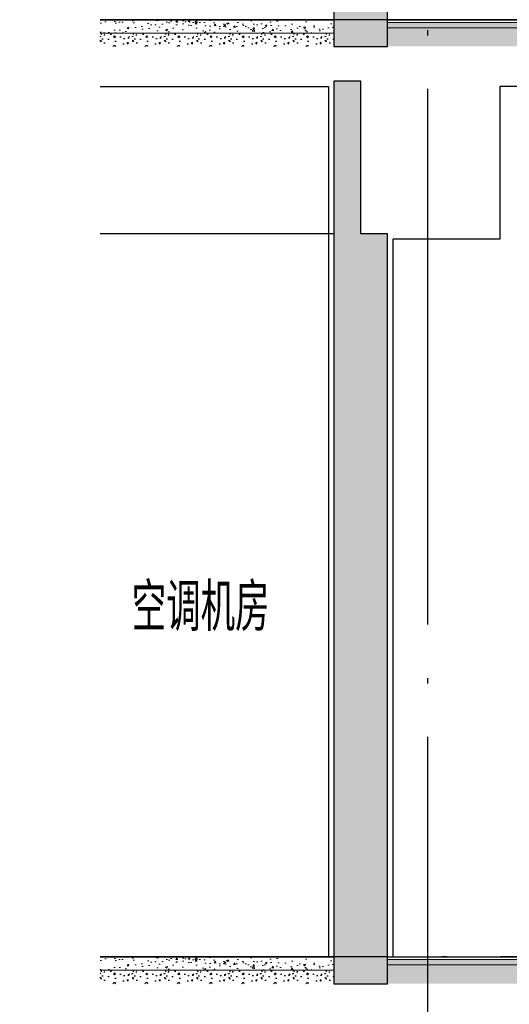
# Model space of a CAD drawing. Extents: x 1147314 to 1218578, y -272074 to -241968.
# Tile 33 of 47: x 1195373 to 1197201, y -256345 to -252668. Entities that reach past the tile are written whole.
import ezdxf

# ---------------------------------------------------------------- set-up
doc = ezdxf.new("R2010")
doc.units = 0
doc.header["$LTSCALE"] = 1000
doc.header["$MEASUREMENT"] = 0
doc.linetypes.add('230303生产综合楼-平面图_t8$0$DOTE', pattern=[2.42, 2, -0.2, 0.02, -0.2])
for name, color, linetype in [('A-SECT-SURF', 6, 'Continuous'), ('A-看线', 115, 'Continuous'), ('DOTE', 1, 'Continuous'), ('PUB_HATCH', 8, 'Continuous'), ('PUB_TEXT', 7, 'Continuous'), ('WALL', 255, 'Continuous'), ('墙身抹灰', 6, 'Continuous')]:
    doc.layers.add(name, color=color, linetype=linetype)
doc.layers.add('墙身分层线', color=253, linetype='Continuous', lineweight=18)
doc.styles.add('_TCH_DIM', font='SIMPLEX', dxfattribs={"bigfont": 'GBCBIG'})

# ---------------------------------------------------------------- blocks, each defined once
blk = doc.blocks.new('A$C4bd1b2b3')
at = {"layer": 'PUB_HATCH'}
h = blk.add_hatch(dxfattribs=at)
h.set_pattern_fill('加气混凝土', color=256, scale=10, style=0)
h.set_pattern_definition([(0, (-1154482.38, 220605.9), (60, 120), [0, -120]), (0, (-1154552.58, 220589.7), (60, 120), [0, -120]), (0, (-1154513.58, 220588.5), (60, 120), [0, -120]), (0, (-1154470.98, 220623.9), (60, 120), [0, -120]), (0, (-1154520.78, 220582.5), (60, 120), [0, -120]), (0, (-1154458.98, 220699.5), (60, 120), [0, -120]), (0, (-1154495.58, 220689.9), (60, 120), [0, -120]), (0, (-1154476.38, 220674.9), (60, 120), [0, -120]), (0, (-1154574.18, 220672.5), (60, 120), [0, -120]), (0, (-1154515.38, 220667.1), (60, 120), [0, -120]), (0, (-1154538.18, 220636.5), (60, 120), [0, -120]), (0, (-1154536.98, 220591.5), (60, 120), [0, -120]), (0, (-1154491.98, 220586.7), (60, 120), [0, -120]), (0, (-1154458.98, 220639.5), (60, 120), [0, -120]), (0, (-1154571.18, 220620.9), (60, 120), [0, -120]), (0, (-1154560.98, 220641.3), (60, 120), [0, -120]), (0, (-1154514.18, 220632.9), (60, 120), [0, -120]), (0, (-1154530.98, 220615.5), (60, 120), [0, -120]), (0, (-1154540.58, 220655.1), (60, 120), [0, -120]), (0, (-1154525.58, 220700.1), (60, 120), [0, -120]), (0, (-1154566.38, 220595.7), (60, 120), [0, -120]), (0, (-1154500.38, 220675.5), (60, 120), [0, -120]), (0, (-1154556.18, 220677.3), (60, 120), [0, -120]), (0, (-1154565.78, 220692.9), (60, 120), [0, -120]), (130.601294, (-1154466.35, 220661.932), (-299.999996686, 360.000001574), [5.268311, -2207.4222]), (18.4349488, (-1154474.922, 220664.218), (299.9999989, 119.9999991), [5.421048, -753.52558]), (90, (-1154474.92, 220659.075), (60, 120), [5.142857, -234.85713]), (161.565051, (-1154469.779, 220657.36), (-300.0000015, 119.99999105), [5.421048, -753.52558]), (53.1301023, (-1154469.779, 220657.36), (60.0000001, 119.99999994), [5.714286, -594.2857]), (135, (-1154465.207, 220596.218), (-60.0000073, 119.9999919), [4.848732, -334.56252]), (45, (-1154472.064, 220596.218), (59.9999996, 119.9999995), [4.848732, -334.56252]), (135, (-1154468.636, 220592.79), (-60.0000073, 119.9999919), [4.848732, -334.56252]), (45, (-1154468.636, 220592.79), (59.9999996, 119.9999995), [4.848732, -334.56252]), (116.565051, (-1154522.92, 220676.79), (-1e-05, 239.999993), [6.388765, -127.7753]), (180, (-1154525.78, 220682.5), (-60, 120), [6.857143, -113.14285]), (63.434949, (-1154535.49, 220676.79), (5e-07, 239.999999), [6.388765, -127.7753]), (116.565051, (-1154532.64, 220671.07), (-1e-05, 239.999993), [6.388765, -127.7753]), (0, (-1154532.64, 220671.07), (60, 120), [6.857143, -113.14285]), (63.434949, (-1154525.78, 220671.07), (5e-07, 239.999999), [6.388765, -127.7753]), (107.102728, (-1154477.7787, 220636.218), (-179.999993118, 600.000000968), [7.772269, -3256.5805]), (143.972626, (-1154480.064, 220643.646), (-1139.99998555, 839.99999905), [7.772269, -1624.404]), (180, (-1154486.35, 220648.22), (-60, 120), [7.428571, -112.57142]), (36.0273733, (-1154500.064, 220643.646), (1139.999991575, 839.999990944), [7.772269, -1624.404]), (71.5650511, (-1154502.35, 220636.79), (180.00000092, 599.99999897), [7.228063, -751.71856]), (107.102728, (-1154500.0644, 220629.3607), (-179.999993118, 600.000000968), [7.772269, -3256.5805]), (143.972626, (-1154493.779, 220624.789), (-1139.99998555, 839.99999905), [7.772269, -1624.404]), (0, (-1154493.78, 220624.79), (60, 120), [7.428571, -112.57142]), (36.0273733, (-1154486.35, 220624.789), (1139.999991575, 839.999990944), [7.772269, -1624.404]), (71.5650511, (-1154480.064, 220629.36), (180.00000092, 599.99999897), [7.228063, -751.71856]), (150.255118, (-1154476.636, 220692.218), (-180.00000043, 119.99999851), [4.607004, -962.86392]), (90, (-1154480.636, 220689.93), (60, 120), [4.571429, -235.42855]), (29.7448813, (-1154480.636, 220689.932), (180.0000001, 119.99999944), [4.607004, -962.86392]), (116.565051, (-1154504.64, 220607.07), (-1e-05, 239.999993), [6.388765, -127.7753]), (168.690067, (-1154507.493, 220612.789), (-540.0000004, 119.99999699), [5.827451, -1217.9371]), (41.1859251, (-1154517.7787, 220609.932), (1499.999990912, 1319.999988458), [6.074369, -2545.1604]), (90, (-1154517.78, 220604.22), (60, 120), [5.714286, -234.2857]), (138.814074, (-1154513.207, 220600.218), (-1499.999973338, 1320.000008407), [6.074369, -2545.1604]), (16.6992442, (-1154513.207, 220600.218), (1979.999985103, 599.999993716), [5.96589, -2499.7075]), (60.9453959, (-1154507.493, 220601.932), (59.99999984, 119.999998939), [5.883217, -2465.0679]), (109.983106, (-1154554.9216, 220657.3607), (-300.00000113, 839.999997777), [6.6884, -2802.4395]), (155.556045, (-1154557.2073, 220663.6464), (-780.000002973, 359.99999252), [6.904597, -2893.0263]), (24.4439547, (-1154569.7787, 220663.6464), (780.00000039, 359.999998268), [6.904597, -2893.0263]), (70.0168934, (-1154572.0644, 220657.3607), (300.000000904, 839.999997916), [6.6884, -2802.4395]), (109.983106, (-1154569.7787, 220651.075), (-300.00000113, 839.999997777), [6.6884, -2802.4395]), (160.016893, (-1154563.493, 220648.789), (-300.00000018, 119.99999453), [6.6884, -1397.8755]), (19.9831065, (-1154563.493, 220648.789), (299.99999835, 119.99999981), [6.6884, -1397.8755]), (70.0168934, (-1154557.2073, 220651.075), (300.000000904, 839.999997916), [6.6884, -2802.4395]), (122.005383, (-1154510.35, 220646.504), (-60.00000805, 119.99999387), [5.390846, -1126.6868]), (18.4349488, (-1154518.35, 220649.36), (299.9999989, 119.9999991), [5.421048, -753.52558]), (90, (-1154518.35, 220644.22), (60, 120), [5.142857, -234.85713]), (161.565051, (-1154513.207, 220642.504), (-300.0000015, 119.99999105), [5.421048, -753.52558]), (54.4623222, (-1154513.207, 220642.5036), (419.99999939, 599.9999991), [4.915614, -2059.6423]), (116.565051, (-1154545.21, 220617.36), (-1e-05, 239.999993), [6.388765, -127.7753]), (180, (-1154548.06, 220623.07), (-60, 120), [6.285714, -113.71428]), (59.0362434, (-1154557.779, 220617.361), (60.000000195, 119.99999942), [6.663946, -1392.7644]), (120.963756, (-1154554.35, 220611.646), (-60.0000082, 119.99999449), [6.663946, -1392.7644]), (0, (-1154554.35, 220611.65), (60, 120), [6.285714, -113.71428]), (63.434949, (-1154548.06, 220611.65), (5e-07, 239.999999), [6.388765, -127.7753])])
h.paths.add_polyline_path([(-2950, 70), (-2950, 0), (0, 0), (0, 70)])
at = {"layer": '墙身分层线'}
h = blk.add_hatch(dxfattribs=at)
h.set_pattern_fill('混凝土', color=256, scale=10)
h.set_pattern_definition([(50, (-1154517.78, 220642.504), (71.7260183, -6.2752135), [7.5, -82.5]), (355, (-1154517.78, 220642.5), (-13.8751334, 75.2192134), [6, -66]), (100.4514, (-1154511.8, 220641.98), (57.850938, 68.9439542), [6.374019, -70.114211]), (46.1842, (-1154517.78, 220662.5), (106.724105, -16.5519014), [11.25, -123.75]), (96.6356, (-1154508.89, 220661.12), (93.466271, 97.411787), [9.561029, -105.1713]), (351.1842, (-1154517.78, 220662.5), (93.466195, 97.41186), [9, -99]), (21, (-1154507.78, 220657.504), (59.6907052, -40.261889), [7.5, -82.5]), (326, (-1154507.78, 220657.5), (24.331533, 72.5150045), [6, -66]), (71.4514, (-1154502.804, 220654.15), (84.022263, 32.2530497), [6.374019, -70.114211]), (37.5, (-1154517.779, 220642.504), (1.21598553, 33.2893854), [0, -65.2, 0, -67, 0, -66.25]), (7.5, (-1154517.78, 220642.504), (26.3069537, 39.4411712), [0, -38.2, 0, -63.7, 0, -25.25]), (327.5, (-1154540.08, 220642.504), (53.3822436, -2.2554872), [0, -25, 0, -78, 0, -103.5]), (317.5, (-1154550.08, 220642.504), (58.318617, 10.0104982), [0, -32.5, 0, -51.8, 0, -73.5])])
h.paths.add_polyline_path([(-2950, 90), (-2950, 70), (0, 70), (0, 90)])
at = {"layer": 'A-SECT-SURF'}
blk.add_line((-2950, 100), (0, 100), dxfattribs=at)
blk.add_lwpolyline([(-2950, 100), (0, 100)], dxfattribs=at)
at = {"layer": '墙身分层线'}
for p, q in [((0, 90), (-2950, 90)), ((0, 70), (-2950, 70))]:
    blk.add_line(p, q, dxfattribs=at)

msp = doc.modelspace()

# ---------------------------------------------------------------- hatches: boundary and pattern name
at = {"layer": 'PUB_HATCH'}
h = msp.add_hatch(dxfattribs=at)
h.set_pattern_fill('加气混凝土', color=256, scale=20, style=0)
h.set_pattern_definition([(0, (-1054637.84, 120167.34), (120, 240), [0, -240]), (0, (-1054778.24, 120134.94), (120, 240), [0, -240]), (0, (-1054700.24, 120132.54), (120, 240), [0, -240]), (0, (-1054615.04, 120203.34), (120, 240), [0, -240]), (0, (-1054714.64, 120120.54), (120, 240), [0, -240]), (0, (-1054591.04, 120354.54), (120, 240), [0, -240]), (0, (-1054664.24, 120335.34), (120, 240), [0, -240]), (0, (-1054625.84, 120305.34), (120, 240), [0, -240]), (0, (-1054821.44, 120300.54), (120, 240), [0, -240]), (0, (-1054703.84, 120289.74), (120, 240), [0, -240]), (0, (-1054749.44, 120228.54), (120, 240), [0, -240]), (0, (-1054747.04, 120138.54), (120, 240), [0, -240]), (0, (-1054657.04, 120128.94), (120, 240), [0, -240]), (0, (-1054591.04, 120234.54), (120, 240), [0, -240]), (0, (-1054815.44, 120197.34), (120, 240), [0, -240]), (0, (-1054795.04, 120238.14), (120, 240), [0, -240]), (0, (-1054701.44, 120221.34), (120, 240), [0, -240]), (0, (-1054735.04, 120186.54), (120, 240), [0, -240]), (0, (-1054754.24, 120265.74), (120, 240), [0, -240]), (0, (-1054724.24, 120355.74), (120, 240), [0, -240]), (0, (-1054805.84, 120146.94), (120, 240), [0, -240]), (0, (-1054673.84, 120306.54), (120, 240), [0, -240]), (0, (-1054785.44, 120310.14), (120, 240), [0, -240]), (0, (-1054804.64, 120341.34), (120, 240), [0, -240]), (130.601294, (-1054605.783, 120279.394), (-599.99999337, 720.00000315), [10.536622, -4414.8444]), (18.4349488, (-1054622.926, 120283.965), (599.9999978, 239.9999982), [10.842096, -1507.05116]), (90, (-1054622.93, 120273.68), (120, 240), [10.285714, -469.71426]), (161.565051, (-1054612.64, 120270.25), (-600.000003, 239.9999821), [10.842096, -1507.05116]), (53.1301023, (-1054612.64, 120270.25), (120.0000002, 239.9999999), [11.428572, -1188.5714]), (135, (-1054603.5, 120147.965), (-120.0000145, 239.9999838), [9.697464, -669.12504]), (45, (-1054617.21, 120147.965), (119.9999992, 239.999999), [9.697464, -669.12504]), (135, (-1054610.355, 120141.11), (-120.0000145, 239.9999838), [9.697464, -669.12504]), (45, (-1054610.355, 120141.11), (119.9999992, 239.999999), [9.697464, -669.12504]), (116.565051, (-1054718.93, 120309.1), (-2e-05, 479.999987), [12.77753, -255.5506]), (180, (-1054724.64, 120320.54), (-120, 240), [13.714286, -226.2857]), (63.434949, (-1054744.07, 120309.1), (1e-06, 479.999998), [12.77753, -255.5506]), (116.565051, (-1054738.35, 120297.68), (-2e-05, 479.999987), [12.77753, -255.5506]), (0, (-1054738.35, 120297.68), (120, 240), [13.714286, -226.2857]), (63.434949, (-1054724.64, 120297.68), (1e-06, 479.999998), [12.77753, -255.5506]), (107.102728, (-1054628.64, 120227.965), (-359.999986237, 1200.000001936), [15.544538, -6513.161]), (143.972626, (-1054633.212, 120242.822), (-2279.9999711, 1679.9999981), [15.544538, -3248.808]), (180, (-1054645.78, 120251.97), (-120, 240), [14.857142, -225.14284]), (36.0273733, (-1054673.212, 120242.822), (2279.99998315, 1679.99998189), [15.544538, -3248.808]), (71.5650511, (-1054677.783, 120229.11), (360.00000185, 1199.99999793), [14.456126, -1503.43712]), (107.102728, (-1054673.212, 120214.251), (-359.999986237, 1200.000001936), [15.544538, -6513.161]), (143.972626, (-1054660.64, 120205.108), (-2279.9999711, 1679.9999981), [15.544538, -3248.808]), (0, (-1054660.64, 120205.1), (120, 240), [14.857142, -225.14284]), (36.0273733, (-1054645.783, 120205.108), (2279.99998315, 1679.99998189), [15.544538, -3248.808]), (71.5650511, (-1054633.21, 120214.25), (360.00000185, 1199.99999793), [14.456126, -1503.43712]), (150.255118, (-1054626.355, 120339.965), (-360.00000085, 239.99999703), [9.214008, -1925.72784]), (90, (-1054634.35, 120335.39), (120, 240), [9.142858, -470.8571]), (29.7448813, (-1054634.355, 120335.394), (360.0000002, 239.99999888), [9.214008, -1925.72784]), (116.565051, (-1054682.35, 120169.68), (-2e-05, 479.999987), [12.77753, -255.5506]), (168.690067, (-1054688.07, 120181.108), (-1080.0000008, 239.99999398), [11.654902, -2435.8742]), (41.1859251, (-1054708.64, 120175.394), (2999.999981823, 2639.999976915), [12.148738, -5090.3208]), (90, (-1054708.64, 120163.97), (120, 240), [11.428572, -468.5714]), (138.814074, (-1054699.498, 120155.965), (-2999.999946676, 2640.000016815), [12.148738, -5090.3208]), (16.6992442, (-1054699.498, 120155.965), (3959.999970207, 1199.99998743), [11.93178, -4999.415]), (60.9453959, (-1054688.069, 120159.394), (119.99999968, 239.99999788), [11.766434, -4930.1358]), (109.983106, (-1054782.926, 120270.251), (-600.00000226, 1679.999995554), [13.3768, -5604.879]), (155.556045, (-1054787.498, 120282.822), (-1560.000005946, 719.99998504), [13.809194, -5786.0526]), (24.4439547, (-1054812.64, 120282.822), (1560.00000078, 719.999996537), [13.809194, -5786.0526]), (70.0168934, (-1054817.212, 120270.251), (600.00000181, 1679.99999583), [13.3768, -5604.879]), (109.983106, (-1054812.64, 120257.68), (-600.00000226, 1679.999995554), [13.3768, -5604.879]), (160.016893, (-1054800.069, 120253.108), (-600.00000035, 239.99998907), [13.3768, -2795.751]), (19.9831065, (-1054800.069, 120253.108), (599.9999967, 239.99999962), [13.3768, -2795.751]), (70.0168934, (-1054787.498, 120257.68), (600.00000181, 1679.99999583), [13.3768, -5604.879]), (122.005383, (-1054693.783, 120248.537), (-120.0000161, 239.99998775), [10.781693, -2253.3736]), (18.4349488, (-1054709.783, 120254.25), (599.9999978, 239.9999982), [10.842096, -1507.05116]), (90, (-1054709.78, 120243.97), (120, 240), [10.285714, -469.71426]), (161.565051, (-1054699.498, 120240.537), (-600.000003, 239.9999821), [10.842096, -1507.05116]), (54.4623222, (-1054699.498, 120240.537), (839.99999878, 1199.9999982), [9.831228, -4119.2846]), (116.565051, (-1054763.5, 120190.25), (-2e-05, 479.999987), [12.77753, -255.5506]), (180, (-1054769.2, 120201.68), (-120, 240), [12.571428, -227.42856]), (59.0362434, (-1054788.64, 120190.25), (120.00000039, 239.99999884), [13.32789, -2785.5288]), (120.963756, (-1054781.783, 120178.822), (-120.0000164, 239.99998898), [13.32789, -2785.5288]), (0, (-1054781.78, 120178.82), (120, 240), [12.571428, -227.42856]), (63.434949, (-1054769.21, 120178.82), (1e-06, 479.999998), [12.77753, -255.5506])])
h.paths.add_polyline_path([(1196746.2, -249967.7), (1196646.2, -249967.7), (1196646.2, -249397.7), (1196546.2, -249397.7), (1196546.2, -252767.7), (1196746.2, -252767.7)])
h = msp.add_hatch(dxfattribs=at)
h.set_pattern_fill('加气混凝土', color=256, scale=10, style=0)
h.set_pattern_definition([(0, (43713.64, -32161.79), (60, 120), [0, -120]), (0, (43643.44, -32177.99), (60, 120), [0, -120]), (0, (43682.44, -32179.19), (60, 120), [0, -120]), (0, (43725.04, -32143.79), (60, 120), [0, -120]), (0, (43675.24, -32185.19), (60, 120), [0, -120]), (0, (43737.04, -32068.19), (60, 120), [0, -120]), (0, (43700.44, -32077.79), (60, 120), [0, -120]), (0, (43719.64, -32092.79), (60, 120), [0, -120]), (0, (43621.84, -32095.19), (60, 120), [0, -120]), (0, (43680.64, -32100.59), (60, 120), [0, -120]), (0, (43657.84, -32131.19), (60, 120), [0, -120]), (0, (43659.04, -32176.19), (60, 120), [0, -120]), (0, (43704.04, -32180.99), (60, 120), [0, -120]), (0, (43737.04, -32128.19), (60, 120), [0, -120]), (0, (43624.84, -32146.79), (60, 120), [0, -120]), (0, (43635.04, -32126.39), (60, 120), [0, -120]), (0, (43681.84, -32134.79), (60, 120), [0, -120]), (0, (43665.04, -32152.19), (60, 120), [0, -120]), (0, (43655.44, -32112.59), (60, 120), [0, -120]), (0, (43670.44, -32067.59), (60, 120), [0, -120]), (0, (43629.64, -32171.99), (60, 120), [0, -120]), (0, (43695.64, -32092.19), (60, 120), [0, -120]), (0, (43639.84, -32090.39), (60, 120), [0, -120]), (0, (43630.24, -32074.79), (60, 120), [0, -120]), (130.601294, (43729.6676, -32105.758), (-299.999996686, 360.000001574), [5.268311, -2207.4222]), (18.4349488, (43721.096, -32103.472), (299.9999989, 119.9999991), [5.421048, -753.52558]), (90, (43721.096, -32108.615), (60, 120), [5.142857, -234.85713]), (161.565051, (43726.239, -32110.33), (-300.0000015, 119.99999105), [5.421048, -753.52558]), (53.1301023, (43726.24, -32110.33), (60.0000001, 119.99999994), [5.714286, -594.2857]), (135, (43730.81, -32171.472), (-60.0000073, 119.9999919), [4.848732, -334.56252]), (45, (43723.953, -32171.472), (59.9999996, 119.9999995), [4.848732, -334.56252]), (135, (43727.38, -32174.9), (-60.0000073, 119.9999919), [4.848732, -334.56252]), (45, (43727.38, -32174.9), (59.9999996, 119.9999995), [4.848732, -334.56252]), (116.565051, (43673.1, -32090.9), (-1e-05, 239.999993), [6.388765, -127.7753]), (180, (43670.24, -32085.19), (-60, 120), [6.857143, -113.14285]), (63.434949, (43660.52, -32090.9), (5e-07, 239.999999), [6.388765, -127.7753]), (116.565051, (43663.38, -32096.62), (-1e-05, 239.999993), [6.388765, -127.7753]), (0, (43663.38, -32096.62), (60, 120), [6.857143, -113.14285]), (63.434949, (43670.24, -32096.62), (5e-07, 239.999999), [6.388765, -127.7753]), (107.102728, (43718.239, -32131.4725), (-179.999993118, 600.000000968), [7.772269, -3256.5805]), (143.972626, (43715.953, -32124.044), (-1139.99998555, 839.99999905), [7.772269, -1624.404]), (180, (43709.67, -32119.47), (-60, 120), [7.428571, -112.57142]), (36.0273733, (43695.953, -32124.044), (1139.999991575, 839.999990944), [7.772269, -1624.404]), (71.5650511, (43693.668, -32130.901), (180.00000092, 599.99999897), [7.228063, -751.71856]), (107.102728, (43695.9533, -32138.3296), (-179.999993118, 600.000000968), [7.772269, -3256.5805]), (143.972626, (43702.239, -32142.901), (-1139.99998555, 839.99999905), [7.772269, -1624.404]), (0, (43702.24, -32142.9), (60, 120), [7.428571, -112.57142]), (36.0273733, (43709.668, -32142.901), (1139.999991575, 839.999990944), [7.772269, -1624.404]), (71.5650511, (43715.953, -32138.33), (180.00000092, 599.99999897), [7.228063, -751.71856]), (150.255118, (43719.382, -32075.472), (-180.00000043, 119.99999851), [4.607004, -962.86392]), (90, (43715.38, -32077.76), (60, 120), [4.571429, -235.42855]), (29.7448813, (43715.382, -32077.758), (180.0000001, 119.99999944), [4.607004, -962.86392]), (116.565051, (43691.38, -32160.62), (-1e-05, 239.999993), [6.388765, -127.7753]), (168.690067, (43688.525, -32154.901), (-540.0000004, 119.99999699), [5.827451, -1217.9371]), (41.1859251, (43678.239, -32157.758), (1499.999990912, 1319.999988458), [6.074369, -2545.1604]), (90, (43678.24, -32163.47), (60, 120), [5.714286, -234.2857]), (138.814074, (43682.8105, -32167.4725), (-1499.999973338, 1320.000008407), [6.074369, -2545.1604]), (16.6992442, (43682.8105, -32167.4725), (1979.999985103, 599.999993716), [5.96589, -2499.7075]), (60.9453959, (43688.525, -32165.758), (59.99999984, 119.999998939), [5.883217, -2465.0679]), (109.983106, (43641.096, -32110.3296), (-300.00000113, 839.999997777), [6.6884, -2802.4395]), (155.556045, (43638.8105, -32104.044), (-780.000002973, 359.99999252), [6.904597, -2893.0263]), (24.4439547, (43626.239, -32104.044), (780.00000039, 359.999998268), [6.904597, -2893.0263]), (70.0168934, (43623.9533, -32110.3296), (300.000000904, 839.999997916), [6.6884, -2802.4395]), (109.983106, (43626.239, -32116.6153), (-300.00000113, 839.999997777), [6.6884, -2802.4395]), (160.016893, (43632.525, -32118.901), (-300.00000018, 119.99999453), [6.6884, -1397.8755]), (19.9831065, (43632.525, -32118.901), (299.99999835, 119.99999981), [6.6884, -1397.8755]), (70.0168934, (43638.8105, -32116.6153), (300.000000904, 839.999997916), [6.6884, -2802.4395]), (122.005383, (43685.668, -32121.187), (-60.00000805, 119.99999387), [5.390846, -1126.6868]), (18.4349488, (43677.668, -32118.33), (299.9999989, 119.9999991), [5.421048, -753.52558]), (90, (43677.67, -32123.47), (60, 120), [5.142857, -234.85713]), (161.565051, (43682.81, -32125.187), (-300.0000015, 119.99999105), [5.421048, -753.52558]), (54.4623222, (43682.8105, -32125.187), (419.99999939, 599.9999991), [4.915614, -2059.6423]), (116.565051, (43650.81, -32150.33), (-1e-05, 239.999993), [6.388765, -127.7753]), (180, (43647.95, -32144.62), (-60, 120), [6.285714, -113.71428]), (59.0362434, (43638.239, -32150.33), (60.000000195, 119.99999942), [6.663946, -1392.7644]), (120.963756, (43641.668, -32156.044), (-60.0000082, 119.99999449), [6.663946, -1392.7644]), (0, (43641.67, -32156.04), (60, 120), [6.285714, -113.71428]), (63.434949, (43647.95, -32156.04), (5e-07, 239.999999), [6.388765, -127.7753])])
h.paths.add_polyline_path([(1195673.5, -252717.7), (1195673.5, -252767.7), (1196546.2, -252767.7), (1196546.2, -252717.7)])
h.paths.add_polyline_path([(1195373.5, -252717.7), (1195373.5, -252767.7), (1195373.5, -252767.7), (1195373.5, -252717.7)])
h = msp.add_hatch(dxfattribs=at)
h.set_pattern_fill('加气混凝土', color=256, scale=20, style=0)
h.set_pattern_definition([(0, (-1054637.84, 116667.34), (120, 240), [0, -240]), (0, (-1054778.24, 116634.94), (120, 240), [0, -240]), (0, (-1054700.24, 116632.54), (120, 240), [0, -240]), (0, (-1054615.04, 116703.34), (120, 240), [0, -240]), (0, (-1054714.64, 116620.54), (120, 240), [0, -240]), (0, (-1054591.04, 116854.54), (120, 240), [0, -240]), (0, (-1054664.24, 116835.34), (120, 240), [0, -240]), (0, (-1054625.84, 116805.34), (120, 240), [0, -240]), (0, (-1054821.44, 116800.54), (120, 240), [0, -240]), (0, (-1054703.84, 116789.74), (120, 240), [0, -240]), (0, (-1054749.44, 116728.54), (120, 240), [0, -240]), (0, (-1054747.04, 116638.54), (120, 240), [0, -240]), (0, (-1054657.04, 116628.94), (120, 240), [0, -240]), (0, (-1054591.04, 116734.54), (120, 240), [0, -240]), (0, (-1054815.44, 116697.34), (120, 240), [0, -240]), (0, (-1054795.04, 116738.14), (120, 240), [0, -240]), (0, (-1054701.44, 116721.34), (120, 240), [0, -240]), (0, (-1054735.04, 116686.54), (120, 240), [0, -240]), (0, (-1054754.24, 116765.74), (120, 240), [0, -240]), (0, (-1054724.24, 116855.74), (120, 240), [0, -240]), (0, (-1054805.84, 116646.94), (120, 240), [0, -240]), (0, (-1054673.84, 116806.54), (120, 240), [0, -240]), (0, (-1054785.44, 116810.14), (120, 240), [0, -240]), (0, (-1054804.64, 116841.34), (120, 240), [0, -240]), (130.601294, (-1054605.783, 116779.394), (-599.99999337, 720.00000315), [10.536622, -4414.8444]), (18.4349488, (-1054622.926, 116783.965), (599.9999978, 239.9999982), [10.842096, -1507.05116]), (90, (-1054622.93, 116773.68), (120, 240), [10.285714, -469.71426]), (161.565051, (-1054612.64, 116770.25), (-600.000003, 239.9999821), [10.842096, -1507.05116]), (53.1301023, (-1054612.64, 116770.25), (120.0000002, 239.9999999), [11.428572, -1188.5714]), (135, (-1054603.5, 116647.965), (-120.0000145, 239.9999838), [9.697464, -669.12504]), (45, (-1054617.21, 116647.965), (119.9999992, 239.999999), [9.697464, -669.12504]), (135, (-1054610.355, 116641.11), (-120.0000145, 239.9999838), [9.697464, -669.12504]), (45, (-1054610.355, 116641.11), (119.9999992, 239.999999), [9.697464, -669.12504]), (116.565051, (-1054718.93, 116809.1), (-2e-05, 479.999987), [12.77753, -255.5506]), (180, (-1054724.64, 116820.54), (-120, 240), [13.714286, -226.2857]), (63.434949, (-1054744.07, 116809.1), (1e-06, 479.999998), [12.77753, -255.5506]), (116.565051, (-1054738.35, 116797.68), (-2e-05, 479.999987), [12.77753, -255.5506]), (0, (-1054738.35, 116797.68), (120, 240), [13.714286, -226.2857]), (63.434949, (-1054724.64, 116797.68), (1e-06, 479.999998), [12.77753, -255.5506]), (107.102728, (-1054628.64, 116727.965), (-359.999986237, 1200.000001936), [15.544538, -6513.161]), (143.972626, (-1054633.212, 116742.822), (-2279.9999711, 1679.9999981), [15.544538, -3248.808]), (180, (-1054645.78, 116751.97), (-120, 240), [14.857142, -225.14284]), (36.0273733, (-1054673.212, 116742.822), (2279.99998315, 1679.99998189), [15.544538, -3248.808]), (71.5650511, (-1054677.783, 116729.11), (360.00000185, 1199.99999793), [14.456126, -1503.43712]), (107.102728, (-1054673.212, 116714.251), (-359.999986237, 1200.000001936), [15.544538, -6513.161]), (143.972626, (-1054660.64, 116705.108), (-2279.9999711, 1679.9999981), [15.544538, -3248.808]), (0, (-1054660.64, 116705.1), (120, 240), [14.857142, -225.14284]), (36.0273733, (-1054645.783, 116705.108), (2279.99998315, 1679.99998189), [15.544538, -3248.808]), (71.5650511, (-1054633.21, 116714.25), (360.00000185, 1199.99999793), [14.456126, -1503.43712]), (150.255118, (-1054626.355, 116839.965), (-360.00000085, 239.99999703), [9.214008, -1925.72784]), (90, (-1054634.35, 116835.39), (120, 240), [9.142858, -470.8571]), (29.7448813, (-1054634.355, 116835.394), (360.0000002, 239.99999888), [9.214008, -1925.72784]), (116.565051, (-1054682.35, 116669.68), (-2e-05, 479.999987), [12.77753, -255.5506]), (168.690067, (-1054688.07, 116681.108), (-1080.0000008, 239.99999398), [11.654902, -2435.8742]), (41.1859251, (-1054708.64, 116675.394), (2999.999981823, 2639.999976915), [12.148738, -5090.3208]), (90, (-1054708.64, 116663.97), (120, 240), [11.428572, -468.5714]), (138.814074, (-1054699.498, 116655.965), (-2999.999946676, 2640.000016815), [12.148738, -5090.3208]), (16.6992442, (-1054699.498, 116655.965), (3959.999970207, 1199.99998743), [11.93178, -4999.415]), (60.9453959, (-1054688.069, 116659.394), (119.99999968, 239.99999788), [11.766434, -4930.1358]), (109.983106, (-1054782.926, 116770.251), (-600.00000226, 1679.999995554), [13.3768, -5604.879]), (155.556045, (-1054787.498, 116782.822), (-1560.000005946, 719.99998504), [13.809194, -5786.0526]), (24.4439547, (-1054812.64, 116782.822), (1560.00000078, 719.999996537), [13.809194, -5786.0526]), (70.0168934, (-1054817.212, 116770.251), (600.00000181, 1679.99999583), [13.3768, -5604.879]), (109.983106, (-1054812.64, 116757.68), (-600.00000226, 1679.999995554), [13.3768, -5604.879]), (160.016893, (-1054800.069, 116753.108), (-600.00000035, 239.99998907), [13.3768, -2795.751]), (19.9831065, (-1054800.069, 116753.108), (599.9999967, 239.99999962), [13.3768, -2795.751]), (70.0168934, (-1054787.498, 116757.68), (600.00000181, 1679.99999583), [13.3768, -5604.879]), (122.005383, (-1054693.783, 116748.537), (-120.0000161, 239.99998775), [10.781693, -2253.3736]), (18.4349488, (-1054709.783, 116754.25), (599.9999978, 239.9999982), [10.842096, -1507.05116]), (90, (-1054709.78, 116743.97), (120, 240), [10.285714, -469.71426]), (161.565051, (-1054699.498, 116740.537), (-600.000003, 239.9999821), [10.842096, -1507.05116]), (54.4623222, (-1054699.498, 116740.537), (839.99999878, 1199.9999982), [9.831228, -4119.2846]), (116.565051, (-1054763.5, 116690.25), (-2e-05, 479.999987), [12.77753, -255.5506]), (180, (-1054769.2, 116701.68), (-120, 240), [12.571428, -227.42856]), (59.0362434, (-1054788.64, 116690.25), (120.00000039, 239.99999884), [13.32789, -2785.5288]), (120.963756, (-1054781.783, 116678.822), (-120.0000164, 239.99998898), [13.32789, -2785.5288]), (0, (-1054781.78, 116678.82), (120, 240), [12.571428, -227.42856]), (63.434949, (-1054769.21, 116678.82), (1e-06, 479.999998), [12.77753, -255.5506])])
h.paths.add_polyline_path([(1196746.2, -253467.7), (1196646.2, -253467.7), (1196646.2, -252897.7), (1196546.2, -252897.7), (1196546.2, -256267.7), (1196746.2, -256267.7)])
h = msp.add_hatch(dxfattribs=at)
h.set_pattern_fill('加气混凝土', color=256, scale=10, style=0)
h.set_pattern_definition([(0, (45213.81, -35661.79), (60, 120), [0, -120]), (0, (45143.61, -35677.99), (60, 120), [0, -120]), (0, (45182.61, -35679.19), (60, 120), [0, -120]), (0, (45225.21, -35643.79), (60, 120), [0, -120]), (0, (45175.41, -35685.19), (60, 120), [0, -120]), (0, (45237.21, -35568.19), (60, 120), [0, -120]), (0, (45200.61, -35577.79), (60, 120), [0, -120]), (0, (45219.81, -35592.79), (60, 120), [0, -120]), (0, (45122.01, -35595.19), (60, 120), [0, -120]), (0, (45180.81, -35600.59), (60, 120), [0, -120]), (0, (45158.01, -35631.19), (60, 120), [0, -120]), (0, (45159.21, -35676.19), (60, 120), [0, -120]), (0, (45204.21, -35680.99), (60, 120), [0, -120]), (0, (45237.21, -35628.19), (60, 120), [0, -120]), (0, (45125.01, -35646.79), (60, 120), [0, -120]), (0, (45135.21, -35626.39), (60, 120), [0, -120]), (0, (45182.01, -35634.79), (60, 120), [0, -120]), (0, (45165.21, -35652.19), (60, 120), [0, -120]), (0, (45155.61, -35612.59), (60, 120), [0, -120]), (0, (45170.61, -35567.59), (60, 120), [0, -120]), (0, (45129.81, -35671.99), (60, 120), [0, -120]), (0, (45195.81, -35592.19), (60, 120), [0, -120]), (0, (45140.01, -35590.39), (60, 120), [0, -120]), (0, (45130.41, -35574.79), (60, 120), [0, -120]), (130.601294, (45229.8377, -35605.761), (-299.999996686, 360.000001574), [5.268311, -2207.4222]), (18.4349488, (45221.266, -35603.475), (299.9999989, 119.9999991), [5.421048, -753.52558]), (90, (45221.266, -35608.62), (60, 120), [5.142857, -234.85713]), (161.565051, (45226.41, -35610.333), (-300.0000015, 119.99999105), [5.421048, -753.52558]), (53.1301023, (45226.41, -35610.333), (60.0000001, 119.99999994), [5.714286, -594.2857]), (135, (45230.98, -35671.475), (-60.0000073, 119.9999919), [4.848732, -334.56252]), (45, (45224.123, -35671.475), (59.9999996, 119.9999995), [4.848732, -334.56252]), (135, (45227.55, -35674.904), (-60.0000073, 119.9999919), [4.848732, -334.56252]), (45, (45227.55, -35674.904), (59.9999996, 119.9999995), [4.848732, -334.56252]), (116.565051, (45173.27, -35590.9), (-1e-05, 239.999993), [6.388765, -127.7753]), (180, (45170.41, -35585.19), (-60, 120), [6.857143, -113.14285]), (63.434949, (45160.7, -35590.9), (5e-07, 239.999999), [6.388765, -127.7753]), (116.565051, (45163.55, -35596.62), (-1e-05, 239.999993), [6.388765, -127.7753]), (0, (45163.55, -35596.62), (60, 120), [6.857143, -113.14285]), (63.434949, (45170.41, -35596.62), (5e-07, 239.999999), [6.388765, -127.7753]), (107.102728, (45218.409, -35631.4755), (-179.999993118, 600.000000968), [7.772269, -3256.5805]), (143.972626, (45216.123, -35624.047), (-1139.99998555, 839.99999905), [7.772269, -1624.404]), (180, (45209.84, -35619.48), (-60, 120), [7.428571, -112.57142]), (36.0273733, (45196.123, -35624.047), (1139.999991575, 839.999990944), [7.772269, -1624.404]), (71.5650511, (45193.838, -35630.904), (180.00000092, 599.99999897), [7.228063, -751.71856]), (107.102728, (45196.1234, -35638.3326), (-179.999993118, 600.000000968), [7.772269, -3256.5805]), (143.972626, (45202.409, -35642.904), (-1139.99998555, 839.99999905), [7.772269, -1624.404]), (0, (45202.41, -35642.9), (60, 120), [7.428571, -112.57142]), (36.0273733, (45209.838, -35642.904), (1139.999991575, 839.999990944), [7.772269, -1624.404]), (71.5650511, (45216.123, -35638.333), (180.00000092, 599.99999897), [7.228063, -751.71856]), (150.255118, (45219.552, -35575.475), (-180.00000043, 119.99999851), [4.607004, -962.86392]), (90, (45215.55, -35577.76), (60, 120), [4.571429, -235.42855]), (29.7448813, (45215.552, -35577.761), (180.0000001, 119.99999944), [4.607004, -962.86392]), (116.565051, (45191.55, -35660.62), (-1e-05, 239.999993), [6.388765, -127.7753]), (168.690067, (45188.695, -35654.904), (-540.0000004, 119.99999699), [5.827451, -1217.9371]), (41.1859251, (45178.409, -35657.761), (1499.999990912, 1319.999988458), [6.074369, -2545.1604]), (90, (45178.41, -35663.475), (60, 120), [5.714286, -234.2857]), (138.814074, (45182.9805, -35667.4755), (-1499.999973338, 1320.000008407), [6.074369, -2545.1604]), (16.6992442, (45182.9805, -35667.4755), (1979.999985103, 599.999993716), [5.96589, -2499.7075]), (60.9453959, (45188.695, -35665.761), (59.99999984, 119.999998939), [5.883217, -2465.0679]), (109.983106, (45141.266, -35610.3326), (-300.00000113, 839.999997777), [6.6884, -2802.4395]), (155.556045, (45138.9805, -35604.047), (-780.000002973, 359.99999252), [6.904597, -2893.0263]), (24.4439547, (45126.409, -35604.047), (780.00000039, 359.999998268), [6.904597, -2893.0263]), (70.0168934, (45124.1234, -35610.3326), (300.000000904, 839.999997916), [6.6884, -2802.4395]), (109.983106, (45126.409, -35616.6183), (-300.00000113, 839.999997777), [6.6884, -2802.4395]), (160.016893, (45132.695, -35618.904), (-300.00000018, 119.99999453), [6.6884, -1397.8755]), (19.9831065, (45132.695, -35618.904), (299.99999835, 119.99999981), [6.6884, -1397.8755]), (70.0168934, (45138.9805, -35616.6183), (300.000000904, 839.999997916), [6.6884, -2802.4395]), (122.005383, (45185.838, -35621.19), (-60.00000805, 119.99999387), [5.390846, -1126.6868]), (18.4349488, (45177.838, -35618.333), (299.9999989, 119.9999991), [5.421048, -753.52558]), (90, (45177.84, -35623.475), (60, 120), [5.142857, -234.85713]), (161.565051, (45182.98, -35625.19), (-300.0000015, 119.99999105), [5.421048, -753.52558]), (54.4623222, (45182.9805, -35625.19), (419.99999939, 599.9999991), [4.915614, -2059.6423]), (116.565051, (45150.98, -35650.33), (-1e-05, 239.999993), [6.388765, -127.7753]), (180, (45148.12, -35644.62), (-60, 120), [6.285714, -113.71428]), (59.0362434, (45138.409, -35650.333), (60.000000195, 119.99999942), [6.663946, -1392.7644]), (120.963756, (45141.838, -35656.047), (-60.0000082, 119.99999449), [6.663946, -1392.7644]), (0, (45141.84, -35656.05), (60, 120), [6.285714, -113.71428]), (63.434949, (45148.12, -35656.05), (5e-07, 239.999999), [6.388765, -127.7753])])
h.paths.add_polyline_path([(1196746.2, -256197.7), (1196746.2, -256267.7), (1199696.2, -256267.7), (1199696.2, -256197.7)])
h = msp.add_hatch(dxfattribs=at)
h.set_pattern_fill('加气混凝土', color=256, scale=10, style=0)
h.set_pattern_definition([(0, (43713.64, -35661.78), (60, 120), [0, -120]), (0, (43643.44, -35677.98), (60, 120), [0, -120]), (0, (43682.44, -35679.18), (60, 120), [0, -120]), (0, (43725.04, -35643.78), (60, 120), [0, -120]), (0, (43675.24, -35685.18), (60, 120), [0, -120]), (0, (43737.04, -35568.18), (60, 120), [0, -120]), (0, (43700.44, -35577.78), (60, 120), [0, -120]), (0, (43719.64, -35592.78), (60, 120), [0, -120]), (0, (43621.84, -35595.18), (60, 120), [0, -120]), (0, (43680.64, -35600.58), (60, 120), [0, -120]), (0, (43657.84, -35631.18), (60, 120), [0, -120]), (0, (43659.04, -35676.18), (60, 120), [0, -120]), (0, (43704.04, -35680.98), (60, 120), [0, -120]), (0, (43737.04, -35628.18), (60, 120), [0, -120]), (0, (43624.84, -35646.78), (60, 120), [0, -120]), (0, (43635.04, -35626.38), (60, 120), [0, -120]), (0, (43681.84, -35634.78), (60, 120), [0, -120]), (0, (43665.04, -35652.18), (60, 120), [0, -120]), (0, (43655.44, -35612.58), (60, 120), [0, -120]), (0, (43670.44, -35567.58), (60, 120), [0, -120]), (0, (43629.64, -35671.98), (60, 120), [0, -120]), (0, (43695.64, -35592.18), (60, 120), [0, -120]), (0, (43639.84, -35590.38), (60, 120), [0, -120]), (0, (43630.24, -35574.78), (60, 120), [0, -120]), (130.601294, (43729.664, -35605.754), (-299.999996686, 360.000001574), [5.268311, -2207.4222]), (18.4349488, (43721.093, -35603.468), (299.9999989, 119.9999991), [5.421048, -753.52558]), (90, (43721.09, -35608.61), (60, 120), [5.142857, -234.85713]), (161.565051, (43726.235, -35610.325), (-300.0000015, 119.99999105), [5.421048, -753.52558]), (53.1301023, (43726.235, -35610.325), (60.0000001, 119.99999994), [5.714286, -594.2857]), (135, (43730.807, -35671.47), (-60.0000073, 119.9999919), [4.848732, -334.56252]), (45, (43723.95, -35671.47), (59.9999996, 119.9999995), [4.848732, -334.56252]), (135, (43727.38, -35674.897), (-60.0000073, 119.9999919), [4.848732, -334.56252]), (45, (43727.38, -35674.897), (59.9999996, 119.9999995), [4.848732, -334.56252]), (116.565051, (43673.09, -35590.9), (-1e-05, 239.999993), [6.388765, -127.7753]), (180, (43670.24, -35585.18), (-60, 120), [6.857143, -113.14285]), (63.434949, (43660.52, -35590.9), (5e-07, 239.999999), [6.388765, -127.7753]), (116.565051, (43663.38, -35596.61), (-1e-05, 239.999993), [6.388765, -127.7753]), (0, (43663.38, -35596.61), (60, 120), [6.857143, -113.14285]), (63.434949, (43670.24, -35596.61), (5e-07, 239.999999), [6.388765, -127.7753]), (107.102728, (43718.2354, -35631.468), (-179.999993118, 600.000000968), [7.772269, -3256.5805]), (143.972626, (43715.95, -35624.0395), (-1139.99998555, 839.99999905), [7.772269, -1624.404]), (180, (43709.66, -35619.47), (-60, 120), [7.428571, -112.57142]), (36.0273733, (43695.95, -35624.0395), (1139.999991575, 839.999990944), [7.772269, -1624.404]), (71.5650511, (43693.664, -35630.897), (180.00000092, 599.99999897), [7.228063, -751.71856]), (107.102728, (43695.9497, -35638.3252), (-179.999993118, 600.000000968), [7.772269, -3256.5805]), (143.972626, (43702.235, -35642.897), (-1139.99998555, 839.99999905), [7.772269, -1624.404]), (0, (43702.24, -35642.9), (60, 120), [7.428571, -112.57142]), (36.0273733, (43709.664, -35642.897), (1139.999991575, 839.999990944), [7.772269, -1624.404]), (71.5650511, (43715.95, -35638.325), (180.00000092, 599.99999897), [7.228063, -751.71856]), (150.255118, (43719.378, -35575.468), (-180.00000043, 119.99999851), [4.607004, -962.86392]), (90, (43715.38, -35577.754), (60, 120), [4.571429, -235.42855]), (29.7448813, (43715.378, -35577.754), (180.0000001, 119.99999944), [4.607004, -962.86392]), (116.565051, (43691.38, -35660.61), (-1e-05, 239.999993), [6.388765, -127.7753]), (168.690067, (43688.521, -35654.897), (-540.0000004, 119.99999699), [5.827451, -1217.9371]), (41.1859251, (43678.2354, -35657.754), (1499.999990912, 1319.999988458), [6.074369, -2545.1604]), (90, (43678.235, -35663.47), (60, 120), [5.714286, -234.2857]), (138.814074, (43682.807, -35667.468), (-1499.999973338, 1320.000008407), [6.074369, -2545.1604]), (16.6992442, (43682.807, -35667.468), (1979.999985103, 599.999993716), [5.96589, -2499.7075]), (60.9453959, (43688.521, -35665.754), (59.99999984, 119.999998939), [5.883217, -2465.0679]), (109.983106, (43641.0925, -35610.325), (-300.00000113, 839.999997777), [6.6884, -2802.4395]), (155.556045, (43638.807, -35604.0395), (-780.000002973, 359.99999252), [6.904597, -2893.0263]), (24.4439547, (43626.2354, -35604.0395), (780.00000039, 359.999998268), [6.904597, -2893.0263]), (70.0168934, (43623.9497, -35610.325), (300.000000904, 839.999997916), [6.6884, -2802.4395]), (109.983106, (43626.2354, -35616.611), (-300.00000113, 839.999997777), [6.6884, -2802.4395]), (160.016893, (43632.521, -35618.897), (-300.00000018, 119.99999453), [6.6884, -1397.8755]), (19.9831065, (43632.521, -35618.897), (299.99999835, 119.99999981), [6.6884, -1397.8755]), (70.0168934, (43638.807, -35616.611), (300.000000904, 839.999997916), [6.6884, -2802.4395]), (122.005383, (43685.664, -35621.182), (-60.00000805, 119.99999387), [5.390846, -1126.6868]), (18.4349488, (43677.664, -35618.325), (299.9999989, 119.9999991), [5.421048, -753.52558]), (90, (43677.664, -35623.47), (60, 120), [5.142857, -234.85713]), (161.565051, (43682.807, -35625.182), (-300.0000015, 119.99999105), [5.421048, -753.52558]), (54.4623222, (43682.807, -35625.1824), (419.99999939, 599.9999991), [4.915614, -2059.6423]), (116.565051, (43650.81, -35650.33), (-1e-05, 239.999993), [6.388765, -127.7753]), (180, (43647.95, -35644.61), (-60, 120), [6.285714, -113.71428]), (59.0362434, (43638.235, -35650.325), (60.000000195, 119.99999942), [6.663946, -1392.7644]), (120.963756, (43641.664, -35656.04), (-60.0000082, 119.99999449), [6.663946, -1392.7644]), (0, (43641.66, -35656.04), (60, 120), [6.285714, -113.71428]), (63.434949, (43647.95, -35656.04), (5e-07, 239.999999), [6.388765, -127.7753])])
h.paths.add_polyline_path([(1195673.5, -256217.7), (1195673.5, -256267.7), (1196546.2, -256267.7), (1196546.2, -256217.7)])
h.paths.add_polyline_path([(1195373.5, -256217.7), (1195373.5, -256267.7), (1195373.5, -256267.7), (1195373.5, -256217.7)])
at = {"layer": '墙身分层线'}
h = msp.add_hatch(dxfattribs=at)
h.set_pattern_fill('混凝土', color=256, scale=10)
h.set_pattern_definition([(50, (43678.24, -32125.187), (71.7260183, -6.2752135), [7.5, -82.5]), (355, (43678.24, -32125.19), (-13.8751334, 75.2192134), [6, -66]), (100.4514, (43684.216, -32125.71), (57.850938, 68.9439542), [6.374019, -70.114211]), (46.1842, (43678.24, -32105.19), (106.724105, -16.5519014), [11.25, -123.75]), (96.6356, (43687.13, -32106.57), (93.466271, 97.411787), [9.561029, -105.1713]), (351.1842, (43678.24, -32105.19), (93.466195, 97.41186), [9, -99]), (21, (43688.24, -32110.187), (59.6907052, -40.261889), [7.5, -82.5]), (326, (43688.24, -32110.19), (24.331533, 72.5150045), [6, -66]), (71.4514, (43693.21, -32113.54), (84.022263, 32.2530497), [6.374019, -70.114211]), (37.5, (43678.24, -32125.187), (1.21598553, 33.2893854), [0, -65.2, 0, -67, 0, -66.25]), (7.5, (43678.24, -32125.187), (26.3069537, 39.4411712), [0, -38.2, 0, -63.7, 0, -25.25]), (327.5, (43655.94, -32125.187), (53.3822436, -2.2554872), [0, -25, 0, -78, 0, -103.5]), (317.5, (43645.94, -32125.187), (58.318617, 10.0104982), [0, -32.5, 0, -51.8, 0, -73.5])])
h.paths.add_polyline_path([(1195673.5, -252667.7), (1195673.5, -252717.7), (1196546.2, -252717.7), (1196546.2, -252667.7)])
h.paths.add_polyline_path([(1195373.5, -252667.7), (1195373.5, -252717.7), (1195373.5, -252717.7), (1195373.5, -252667.7)])
h = msp.add_hatch(dxfattribs=at)
h.set_pattern_fill('混凝土', color=256, scale=10)
h.set_pattern_definition([(50, (43678.235, -35625.18), (71.7260183, -6.2752135), [7.5, -82.5]), (355, (43678.235, -35625.18), (-13.8751334, 75.2192134), [6, -66]), (100.4514, (43684.21, -35625.705), (57.850938, 68.9439542), [6.374019, -70.114211]), (46.1842, (43678.235, -35605.18), (106.724105, -16.5519014), [11.25, -123.75]), (96.6356, (43687.13, -35606.56), (93.466271, 97.411787), [9.561029, -105.1713]), (351.1842, (43678.24, -35605.18), (93.466195, 97.41186), [9, -99]), (21, (43688.235, -35610.18), (59.6907052, -40.261889), [7.5, -82.5]), (326, (43688.235, -35610.18), (24.331533, 72.5150045), [6, -66]), (71.4514, (43693.21, -35613.54), (84.022263, 32.2530497), [6.374019, -70.114211]), (37.5, (43678.235, -35625.182), (1.21598553, 33.2893854), [0, -65.2, 0, -67, 0, -66.25]), (7.5, (43678.235, -35625.182), (26.3069537, 39.4411712), [0, -38.2, 0, -63.7, 0, -25.25]), (327.5, (43655.935, -35625.182), (53.3822436, -2.2554872), [0, -25, 0, -78, 0, -103.5]), (317.5, (43645.935, -35625.182), (58.318617, 10.0104982), [0, -32.5, 0, -51.8, 0, -73.5])])
h.paths.add_polyline_path([(1195673.5, -256167.7), (1195673.5, -256217.7), (1196546.2, -256217.7), (1196546.2, -256167.7)])
h.paths.add_polyline_path([(1195373.5, -256167.7), (1195373.5, -256217.7), (1195373.5, -256217.7), (1195373.5, -256167.7)])
h = msp.add_hatch(dxfattribs=at)
h.set_pattern_fill('混凝土', color=256, scale=10)
h.set_pattern_definition([(50, (45178.41, -35625.19), (71.7260183, -6.2752135), [7.5, -82.5]), (355, (45178.41, -35625.19), (-13.8751334, 75.2192134), [6, -66]), (100.4514, (45184.386, -35625.71), (57.850938, 68.9439542), [6.374019, -70.114211]), (46.1842, (45178.41, -35605.19), (106.724105, -16.5519014), [11.25, -123.75]), (96.6356, (45187.3, -35606.57), (93.466271, 97.411787), [9.561029, -105.1713]), (351.1842, (45178.41, -35605.19), (93.466195, 97.41186), [9, -99]), (21, (45188.41, -35610.19), (59.6907052, -40.261889), [7.5, -82.5]), (326, (45188.41, -35610.19), (24.331533, 72.5150045), [6, -66]), (71.4514, (45193.38, -35613.545), (84.022263, 32.2530497), [6.374019, -70.114211]), (37.5, (45178.41, -35625.19), (1.21598553, 33.2893854), [0, -65.2, 0, -67, 0, -66.25]), (7.5, (45178.41, -35625.19), (26.3069537, 39.4411712), [0, -38.2, 0, -63.7, 0, -25.25]), (327.5, (45156.11, -35625.19), (53.3822436, -2.2554872), [0, -25, 0, -78, 0, -103.5]), (317.5, (45146.11, -35625.19), (58.318617, 10.0104982), [0, -32.5, 0, -51.8, 0, -73.5])])
h.paths.add_polyline_path([(1196746.2, -256177.7), (1196746.2, -256197.7), (1199696.2, -256197.7), (1199696.2, -256177.7)])

# ---------------------------------------------------------------- linework, layer by layer
at = {"layer": 'A-SECT-SURF'}
for p, q in [((1199696.2, -252667.7), (1195673.5, -252667.7)), ((1195673.5, -252667.7), (1196546.2, -252667.7)), ((1196546.2, -256167.7), (1195673.5, -256167.7)), ((1195673.5, -256167.7), (1196546.2, -256167.7)), ((1196746.2, -256167.7), (1199696.2, -256167.7))]:
    msp.add_line(p, q, dxfattribs=at)
for points in [[(1195673.5, -252667.7), (1196546.2, -252667.7)], [(1195673.5, -256167.7), (1196546.2, -256167.7)], [(1196746.2, -256167.7), (1199696.2, -256167.7)], [(1196746.2, -256167.7), (1199696.2, -256167.7)]]:
    msp.add_lwpolyline(points, dxfattribs=at)
at = {"layer": 'A-看线'}
msp.add_line((1196546.2, -253467.7), (1195673.5, -253467.7), dxfattribs=at)
msp.add_lwpolyline([(1196546.2, -252897.7), (1196546.2, -256167.7)], dxfattribs=at)
at = {"layer": 'DOTE', "linetype": '230303生产综合楼-平面图_t8$0$DOTE'}
for points in [[(1196896.2, -271866.4), (1196896.4, -242267.7)], [(1204008.5, -256167.7), (1195673.5, -256167.7)]]:
    msp.add_lwpolyline(points, dxfattribs=at)
at = {"layer": 'WALL'}
for points in [[(1196746.2, -249967.7), (1196646.2, -249967.7), (1196646.2, -249397.7), (1196546.2, -249397.7), (1196546.2, -252767.7), (1196746.2, -252767.7)], [(1196746.2, -253467.7), (1196646.2, -253467.7), (1196646.2, -252897.7), (1196546.2, -252897.7), (1196546.2, -256267.7), (1196746.2, -256267.7)]]:
    msp.add_lwpolyline(points, close=True, dxfattribs=at)
at = {"layer": '墙身分层线'}
for p, q in [((1196546.2, -252717.7), (1195673.5, -252717.7)), ((1199696.2, -256177.7), (1196746.2, -256177.7)), ((1199696.2, -256197.7), (1196746.2, -256197.7)), ((1196546.2, -256217.7), (1195673.5, -256217.7))]:
    msp.add_line(p, q, dxfattribs=at)
at = {"layer": '墙身抹灰'}
for points in [[(1195673.5, -252917.7), (1196526.2, -252917.7), (1196526.2, -256167.7)], [(1200056.2, -254337.7), (1199776.2, -254337.7), (1199776.2, -253387.7), (1199626.2, -253387.7), (1199626.2, -252917.7), (1197166.2, -252917.7), (1197166.2, -253487.7), (1196766.2, -253487.7), (1196766.2, -256167.7)]]:
    msp.add_lwpolyline(points, dxfattribs=at)

# ---------------------------------------------------------------- block references
at = {"layer": '墙身分层线'}
msp.add_blockref('A$C4bd1b2b3', (1199696.2, -252767.7), dxfattribs=at)

# ---------------------------------------------------------------- texts
at = {"layer": 'PUB_TEXT', "style": '_TCH_DIM'}
msp.add_text('空调机房', height=178.72, dxfattribs=at).set_placement((1195791.5, -254951.1))

doc.saveas('drawing.dxf')
